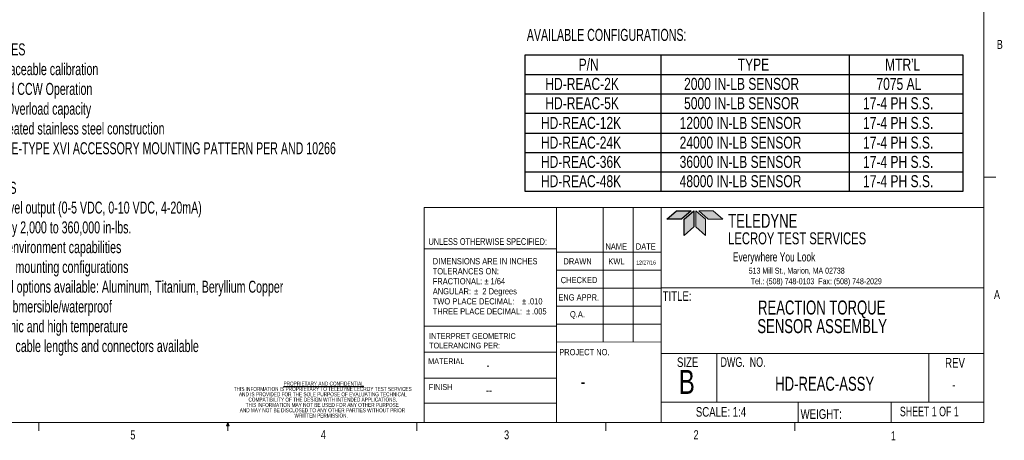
# Model space of a CAD drawing. Header units: millimetres. Extents: x 1.1 to 42.1, y 0.5 to 27.5.
# Tile 2 of 9: x 16.1 to 42.1, y 0.5 to 11.7. Entities that reach past the tile are written whole.
import ezdxf

# ---------------------------------------------------------------- set-up
doc = ezdxf.new("R2010")
doc.units = ezdxf.units.MM
doc.layers.add('FORMAT', color=7, linetype='Continuous')
doc.styles.add('SLDTEXTSTYLE0', font='TXT', dxfattribs={"width": 0.663})
doc.styles.add('SLDTEXTSTYLE5', font='TXT', dxfattribs={"width": 0.75})
doc.styles.add('SLDTEXTSTYLE6', font='TXT', dxfattribs={"width": 0.7})
doc.styles.add('SLDTEXTSTYLE7', font='TXT', dxfattribs={"width": 0.694444})
doc.styles.add('SLDTEXTSTYLE8', font='TXT', dxfattribs={"width": 0.6875})

# ---------------------------------------------------------------- blocks, each defined once
blk = doc.blocks.new('SW_NOTE_0')
at = {"layer": 'FORMAT', "color": 0, "char_height": 0.3175, "attachment_point": 1, "style": 'SLDTEXTSTYLE0'}
for s, insert in [('FEATURES', (0, 0.409)), ('%%d NIST traceable calibration', (0, -0.114)), ('%%d CW and CCW Operation', (0, -0.637)), ('%%d 150% Overload capacity', (0, -1.161)), ('%%d Heat treated stainless steel construction', (0, -1.684)), ('%%d FLANGE-TYPE XVI ACCESSORY MOUNTING PATTERN PER AND 10266', (0, -2.207)), ('OPTIONS', (0, -3.254)), ('%%d High level output (0-5 VDC, 0-10 VDC, 4-20mA)', (0, -3.777)), ('%%d Capacity 2,000 to 360,000 in-lbs.', (0, -4.301)), ('%%d Harsh environment capabilities', (0, -4.824)), ('%%d Custom mounting configurations', (0, -5.347)), ('%%d Material options available: Aluminum, Titanium, Beryllium Copper', (0, -5.871)), ('%%d Fully submersible/waterproof', (0, -6.394)), ('%%d Cryogenic and high temperature', (0, -6.917)), ('%%d Custom cable lengths and connectors available', (0, -7.441))]:
    blk.add_mtext(s, dxfattribs=dict(at, insert=insert))
blk = doc.blocks.new('SW_NOTE_3')
at = {"color": 0, "linetype": 'Continuous', "lineweight": 0, "char_height": 0.1651, "attachment_point": 1, "style": 'SLDTEXTSTYLE5'}
for s, insert in [('DIMENSIONS ARE IN INCHES', (0, 0.213)), ('TOLERANCES ON:', (0, -0.052)), ('FRACTIONAL:', (0, -0.317)), ('%%p', (1.371, -0.317)), ('1/64', (1.529, -0.317)), ('ANGULAR:', (0, -0.582)), ('%%p', (1.094, -0.582)), ('2 Degrees', (1.313, -0.582)), ('TWO PLACE DECIMAL:', (0, -0.848)), ('%%p', (2.361, -0.848)), ('.010', (2.519, -0.848)), ('THREE PLACE DECIMAL:', (0, -1.113)), ('%%p', (2.469, -1.113)), ('.005', (2.626, -1.113))]:
    blk.add_mtext(s, dxfattribs=dict(at, insert=insert))
blk = doc.blocks.new('SW_NOTE_4')
at = {"layer": 'FORMAT', "color": 0, "char_height": 0.37042, "attachment_point": 2, "style": 'SLDTEXTSTYLE6'}
for s, insert in [('REACTION TORQUE', (2.413, 0.477)), ('SENSOR ASSEMBLY', (2.425, -0.016))]:
    blk.add_mtext(s, dxfattribs=dict(at, insert=insert))
blk = doc.blocks.new('SW_NOTE_5')
at = {"color": 0, "linetype": 'Continuous', "lineweight": 0, "char_height": 0.1524, "attachment_point": 1, "style": 'SLDTEXTSTYLE5'}
for s, insert in [('INTERPRET GEOMETRIC', (0, 0.196)), ('TOLERANCING PER:', (0, -0.056))]:
    blk.add_mtext(s, dxfattribs=dict(at, insert=insert))
blk = doc.blocks.new('SW_NOTE_6')
at = {"layer": 'FORMAT', "color": 0, "char_height": 0.10583, "attachment_point": 2, "style": 'SLDTEXTSTYLE6'}
for s, insert in [('\\LPROPRIETARY AND CONFIDENTIAL', (1.3, 0.136)), ('THIS INFORMATION IS PROPRIETARY TO TELEDYNE LECROY TEST SERVICES', (1.275, -0.005)), ('AND IS PROVIDED FOR THE SOLE PURPOSE OF EVALUATING TECHNICAL', (1.277, -0.146)), ('THIS INFORMATION MAY NOT BE USED FOR ANY OTHER PURPOSE', (1.261, -0.428)), ('COMPATIBILITY OF THE DESIGN WITH INTENDED APPLICATIONS.', (1.274, -0.287)), ('AND MAY NOT BE DISCLOSED TO ANY OTHER PARTIES WITHOUT PRIOR', (1.267, -0.569)), ('WRITTEN PERMISSION.', (1.233, -0.71))]:
    blk.add_mtext(s, dxfattribs=dict(at, insert=insert))
blk = doc.blocks.new('SW_TABLEANNOTATION_0')
at = {"layer": 'FORMAT', "color": 0}
for p, q in [((0, 0), (0, -3.595)), ((11.594, 0), (0, 0)), ((3.596, 0), (3.596, -3.595)), ((8.578, 0), (8.578, -3.595)), ((11.594, -3.595), (11.594, 0)), ((0, -0.511), (11.594, -0.511)), ((0, -1.021), (11.594, -1.021)), ((0, -1.532), (11.594, -1.532)), ((0, -2.063), (11.594, -2.063)), ((0, -2.574), (11.594, -2.574)), ((0, -3.084), (11.594, -3.084)), ((0, -3.595), (11.594, -3.595))]:
    blk.add_line(p, q, dxfattribs=at)
at = {"layer": 'FORMAT', "color": 0, "char_height": 0.3175, "attachment_point": 1, "style": 'SLDTEXTSTYLE5'}
for s, insert in [('P/N', (1.423, -0.091)), ('TYPE', (5.633, -0.091)), ("MTR'L", (9.533, -0.091)), ('HD-REAC-2K', (0.542, -0.601)), ('2000 IN-LB SENSOR', (4.213, -0.601)), ('7075 AL', (9.304, -0.601)), ('HD-REAC-5K', (0.542, -1.112)), ('5000 IN-LB SENSOR', (4.213, -1.112)), ('17-4 PH S.S.', (8.949, -1.112)), ('HD-REAC-12K', (0.425, -1.633)), ('12000 IN-LB SENSOR', (4.096, -1.633)), ('17-4 PH S.S.', (8.949, -1.633)), ('HD-REAC-24K', (0.425, -2.154)), ('24000 IN-LB SENSOR', (4.096, -2.154)), ('17-4 PH S.S.', (8.949, -2.154)), ('HD-REAC-36K', (0.425, -2.664)), ('36000 IN-LB SENSOR', (4.096, -2.664)), ('17-4 PH S.S.', (8.949, -2.664)), ('HD-REAC-48K', (0.425, -3.175)), ('48000 IN-LB SENSOR', (4.096, -3.175)), ('17-4 PH S.S.', (8.949, -3.175))]:
    blk.add_mtext(s, dxfattribs=dict(at, insert=insert))

msp = doc.modelspace()

# ---------------------------------------------------------------- hatches: boundary and pattern name
at = {"layer": 'FORMAT'}
for points in [[(33.211299, 6.376834), (33.59405, 6.376834), (33.84805, 6.602158), (33.465299, 6.602158)], [(33.670601, 6.376834), (33.670601, 5.949664), (33.924601, 6.174988), (33.924601, 6.602158)], [(34.229401, 5.949664), (34.229401, 6.376834), (33.975401, 6.602158), (33.975401, 6.174988)], [(34.305951, 6.376834), (34.688702, 6.376834), (34.434702, 6.602158), (34.051951, 6.602158)]]:
    msp.add_hatch(color=256, dxfattribs=at).paths.add_polyline_path(points, flags=0)

# ---------------------------------------------------------------- linework, layer by layer
at = {"color": 7, "linetype": 'Continuous', "lineweight": 0}
for p, q in [((41.595679, 0.995866), (41.595679, 27.030866)), ((41.595679, 7.493742), (41.913179, 7.493742)), ((26.783052, 0.995866), (26.783052, 6.686513)), ((26.783052, 6.686513), (41.595679, 6.686513)), ((30.291938, 6.686513), (30.291938, 0.995866)), ((31.525392, 6.686513), (31.525392, 3.128436)), ((32.316667, 6.686513), (32.316667, 3.128838)), ((33.057888, 6.686513), (33.057888, 0.995866)), ((30.291938, 5.593287), (26.783052, 5.593287)), ((30.291938, 5.50906), (33.057888, 5.50906)), ((30.291938, 5.03281), (33.057888, 5.03281)), ((30.291938, 4.55656), (33.057888, 4.55656)), ((33.057888, 4.565836), (41.595679, 4.565836)), ((33.057888, 4.08031), (30.291938, 4.08031)), ((26.783052, 3.545323), (30.291938, 3.545323)), ((33.057888, 3.60406), (30.291938, 3.60406)), ((33.057888, 3.129215), (30.291938, 3.12781)), ((26.783052, 2.859523), (30.291938, 2.859523)), ((33.057888, 2.824318), (41.595679, 2.824318)), ((34.526658, 2.824318), (34.526658, 1.536596)), ((40.142963, 2.824318), (40.142963, 1.536596)), ((26.783052, 2.173723), (30.291938, 2.173723)), ((26.783052, 1.512456), (30.291938, 1.512456)), ((33.057888, 1.536596), (41.595679, 1.536596)), ((36.679297, 1.536596), (36.679297, 0.995866)), ((39.147954, 1.536596), (39.147954, 0.995866)), ((41.595679, 0.995866), (1.590679, 0.995866)), ((16.591919, 0.995866), (16.591919, 0.780476)), ((21.558886, 0.90805), (21.592544, 0.995866)), ((21.624434, 0.90805), (21.558886, 0.90805)), ((21.592544, 0.995866), (21.592544, 0.780476)), ((21.592544, 0.995866), (21.624434, 0.90805)), ((26.593169, 0.995866), (26.593169, 0.780476)), ((31.593794, 0.995866), (31.593794, 0.780476)), ((36.594419, 0.995866), (36.594419, 0.780476))]:
    msp.add_line(p, q, dxfattribs=at)
at = {"layer": 'FORMAT'}
for p, q in [((33.211299, 6.376834), (33.465299, 6.602158)), ((33.465299, 6.602158), (33.84805, 6.602158)), ((33.84805, 6.602158), (33.59405, 6.376834)), ((33.670601, 6.376834), (33.924601, 6.602158)), ((33.924601, 6.602158), (33.924601, 6.174988)), ((33.59405, 6.376834), (33.211299, 6.376834)), ((33.670601, 5.949664), (33.670601, 6.376834)), ((33.924601, 6.174988), (33.670601, 5.949664))]:
    msp.add_line(p, q, dxfattribs=at)
at = {"layer": 'FORMAT', "color": 7, "linetype": 'Continuous', "lineweight": 0}
for p, q in [((33.975401, 6.602158), (33.975401, 6.174988)), ((34.229401, 6.376834), (33.975401, 6.602158)), ((34.051951, 6.602158), (34.305951, 6.376834)), ((34.434702, 6.602158), (34.051951, 6.602158)), ((34.688702, 6.376834), (34.434702, 6.602158)), ((34.229401, 5.949664), (34.229401, 6.376834)), ((34.305951, 6.376834), (34.688702, 6.376834)), ((33.975401, 6.174988), (34.229401, 5.949664))]:
    msp.add_line(p, q, dxfattribs=at)

# ---------------------------------------------------------------- block references
at = {"color": 7, "linetype": 'Continuous', "lineweight": 0}
for name, p in [('SW_NOTE_3', (27.013982, 5.135863)), ('SW_NOTE_5', (26.918421, 3.167318))]:
    msp.add_blockref(name, p, dxfattribs=at)
at = {"layer": 'FORMAT'}
for name, p in [('SW_NOTE_0', (14.733878, 10.621438)), ('SW_TABLEANNOTATION_0', (29.451235, 10.717919)), ('SW_NOTE_4', (34.893162, 3.749684)), ('SW_NOTE_6', (22.827887, 1.944118))]:
    msp.add_blockref(name, p, dxfattribs=at)

# ---------------------------------------------------------------- texts
at = {"color": 7, "linetype": 'Continuous', "lineweight": 0, "attachment_point": 1}
for s, insert, char_height, style in [('B', (41.939156, 11.122884), 0.238125, 'SLDTEXTSTYLE5'), ('UNLESS OTHERWISE SPECIFIED:', (26.901476, 5.87577), 0.1778, 'SLDTEXTSTYLE5'), ('NAME', (31.584325, 5.73854), 0.1651, 'SLDTEXTSTYLE5'), ('DATE', (32.387364, 5.73854), 0.1651, 'SLDTEXTSTYLE5'), ('DRAWN', (30.472858, 5.345828), 0.1651, 'SLDTEXTSTYLE5'), ('CHECKED', (30.400841, 4.851014), 0.1651, 'SLDTEXTSTYLE5'), ('TITLE:', (33.096875, 4.470849), 0.254, 'SLDTEXTSTYLE5'), ('A', (41.864486, 4.502469), 0.238125, 'SLDTEXTSTYLE5'), ('ENG APPR.', (30.336582, 4.391477), 0.1651, 'SLDTEXTSTYLE5'), ('Q.A.', (30.644167, 3.944563), 0.1651, 'SLDTEXTSTYLE5'), ('PROJECT NO.', (30.360653, 2.944479), 0.1651, 'SLDTEXTSTYLE5'), ('MATERIAL', (26.894076, 2.695509), 0.1524, 'SLDTEXTSTYLE5'), ('SIZE', (33.476226, 2.720885), 0.254, 'SLDTEXTSTYLE5'), ('DWG.  NO.', (34.628594, 2.724838), 0.254, 'SLDTEXTSTYLE7'), ('REV', (40.572416, 2.70506), 0.254, 'SLDTEXTSTYLE5'), ('-', (28.434518, 2.638894), 0.238125, 'SLDTEXTSTYLE5'), ('B', (33.523543, 2.390498), 0.635, 'SLDTEXTSTYLE5'), ('FINISH', (26.908572, 2.014031), 0.1524, 'SLDTEXTSTYLE5'), ('--', (28.422441, 1.976914), 0.238125, 'SLDTEXTSTYLE5'), ('SCALE: 1:4', (33.975318, 1.406971), 0.254, 'SLDTEXTSTYLE5'), ('WEIGHT:', (36.74701, 1.349262), 0.254, 'SLDTEXTSTYLE5'), ('SHEET 1 OF 1', (39.375054, 1.417307), 0.254, 'SLDTEXTSTYLE8'), ('5', (19.012194, 0.78889), 0.238125, 'SLDTEXTSTYLE5'), ('4', (24.054117, 0.796858), 0.238125, 'SLDTEXTSTYLE5'), ('3', (28.902077, 0.791513), 0.238125, 'SLDTEXTSTYLE5'), ('2', (33.914834, 0.793595), 0.238125, 'SLDTEXTSTYLE5'), ('1', (39.137125, 0.765485), 0.238125, 'SLDTEXTSTYLE5')]:
    msp.add_mtext(s, dxfattribs=dict(at, insert=insert, char_height=char_height, style=style))
at = {"layer": 'FORMAT'}
for s, insert, char_height, attachment_point, style in [('AVAILABLE CONFIGURATIONS:', (29.503772, 11.413778), 0.3175, 1, 'SLDTEXTSTYLE0'), ('TELEDYNE', (34.83093, 6.520181), 0.3704167, 1, 'SLDTEXTSTYLE6'), ('LECROY TEST SERVICES', (34.83093, 6.030594), 0.3175, 1, 'SLDTEXTSTYLE6'), ('Everywhere You Look', (34.956216, 5.498779), 0.238125, 1, 'SLDTEXTSTYLE6'), ('KWL', (31.661513, 5.345828), 0.1651, 1, 'SLDTEXTSTYLE5'), ('12/27/16', (32.401189, 5.284128), 0.1058333, 1, 'SLDTEXTSTYLE5'), ('513 Mill St., Marion, MA 02738', (35.373885, 5.095637), 0.15875, 1, 'SLDTEXTSTYLE6'), ('Tel.: (508) 748-0103  Fax: (508) 748-2029', (35.427739, 4.815814), 0.15875, 1, 'SLDTEXTSTYLE6'), ('HD-REAC-ASSY', (37.384738, 2.208779), 0.37041667, 2, 'SLDTEXTSTYLE6'), ('-', (30.928429, 2.26596), 0.370417, 1, 'SLDTEXTSTYLE5'), ('-', (40.758992, 2.122444), 0.254, 1, 'SLDTEXTSTYLE5')]:
    msp.add_mtext(s, dxfattribs=dict(at, insert=insert, char_height=char_height, attachment_point=attachment_point, style=style))

doc.saveas('drawing.dxf')
